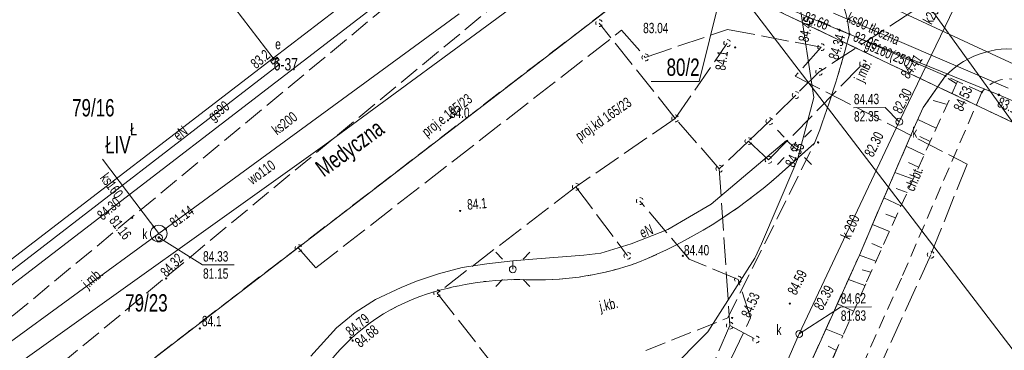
# Model space of a CAD drawing. Header units: metres. Extents: x 7446797 to 7447602, y 5789497 to 5790002.
# Tile 8 of 66: x 7447137 to 7447209, y 5789864 to 5789888. Entities that reach past the tile are written whole.
import ezdxf
from ezdxf.xclip import XClip

# ---------------------------------------------------------------- set-up
doc = ezdxf.new("R2010")
doc.units = ezdxf.units.M
doc.header["$MEASUREMENT"] = 0
doc.header["$XCLIPFRAME"] = 0
for name, pattern in [('2_BUBZ02', [1.75, 1.25, -0.5]), ('2_KTCR02', [1.5, 1, -0.5]), ('2_KTJZ01', [2, 1.5, -0.5]), ('4_SUPE_P_01', [2.5, 2, -0.5]), ('4_SUPK_P_01', [2.5, 2, -0.5]), ('GUK', [2, 1.5, -0.5]), ('GUZ', [1, 0.5, -0.5])]:
    doc.linetypes.add(name, pattern=pattern)
doc.layers.add('700-L Mapa 1_500 dwg', color=7, linetype='Continuous')
for name, color, linetype, lineweight in [('ex_02_DXF_MZ_9_BUBZ_D_L_17', 9, 'Continuous', 18), ('ex_02_DXF_MZ_9_BUBZ_L_17', 9, 'Continuous', 18), ('ex_02_DXF_MZ_9_Dzialki7', 9, 'Continuous', 18), ('ex_02_DXF_MZ_9_Kontury3', 9, 'Continuous', 18), ('ex_02_DXF_MZ_9_KTCR_D_L_17', 9, 'Continuous', 18), ('ex_02_DXF_MZ_9_KTCR_E_T_17', 9, 'Continuous', 18), ('ex_02_DXF_MZ_9_KTCR_L_17', 9, 'Continuous', 18), ('ex_02_DXF_MZ_9_KTJZ_D_L_07', 9, 'Continuous', 18), ('ex_02_DXF_MZ_9_KTJZ_E_T_07', 9, 'Continuous', 18), ('ex_02_DXF_MZ_9_KTJZ_L_07', 9, 'Continuous', 18), ('ex_02_DXF_MZ_9_KTKR_D_L_07', 9, 'Continuous', 18), ('ex_02_DXF_MZ_9_KTKR_L_07', 9, 'Continuous', 18), ('ex_02_DXF_MZ_9_KTUL_E_T_07', 9, 'Continuous', 18), ('ex_02_DXF_MZ_9_Numery_dzialek7', 9, 'Continuous', 18), ('ex_02_DXF_MZ_9_Numery_konturow3', 9, 'Continuous', 18), ('ex_02_DXF_MZ_9_Numery_punktow7', 9, 'Continuous', 18), ('ex_02_DXF_MZ_9_Numery_uzytkow3', 9, 'Continuous', 18), ('ex_02_DXF_MZ_9_Punkty7', 9, 'Continuous', 18), ('ex_02_DXF_MZ_9_RTPW_T_17', 9, 'Continuous', 18), ('ex_02_DXF_MZ_9_SUBK_L_034', 9, 'Continuous', 18), ('ex_02_DXF_MZ_9_SUOG_L_052', 9, 'Continuous', 18), ('ex_02_DXF_MZ_9_SUOW_L_05', 9, 'Continuous', 18), ('ex_02_DXF_MZ_9_SUPE_D_L_31', 9, 'Continuous', 18), ('ex_02_DXF_MZ_9_SUPE_E_T_31', 9, 'Continuous', 18), ('ex_02_DXF_MZ_9_SUPE_L_31', 9, 'Continuous', 18), ('ex_02_DXF_MZ_9_SUPG_E_T_27', 9, 'Continuous', 18), ('ex_02_DXF_MZ_9_SUPG_L_252', 9, 'Continuous', 18), ('ex_02_DXF_MZ_9_SUPK_D_L_434', 9, 'Continuous', 18), ('ex_02_DXF_MZ_9_SUPK_E_T_434', 9, 'Continuous', 18), ('ex_02_DXF_MZ_9_SUPK_L_434', 9, 'Continuous', 18), ('ex_02_DXF_MZ_9_SUPM_T_07', 9, 'Continuous', 18), ('ex_02_DXF_MZ_9_SUPP_E_T_21', 9, 'Continuous', 18), ('ex_02_DXF_MZ_9_SUPP_E_T_434', 9, 'Continuous', 18), ('ex_02_DXF_MZ_9_SUPP_L_21', 9, 'Continuous', 18), ('ex_02_DXF_MZ_9_SUPP_L_434', 9, 'Continuous', 18), ('ex_02_DXF_MZ_9_SUPS_T_434', 9, 'Continuous', 18), ('ex_02_DXF_MZ_9_SUPW_D_L_05', 9, 'Continuous', 18), ('ex_02_DXF_MZ_9_SUPW_E_T_05', 9, 'Continuous', 18), ('ex_02_DXF_MZ_9_SUPW_L_05', 9, 'Continuous', 18), ('ex_02_DXF_MZ_9_SUSM_D_T_07', 9, 'Continuous', 18), ('ex_02_DXF_MZ_9_SUSM_D_T_37', 9, 'Continuous', 18), ('ex_02_DXF_MZ_9_SUTE_T_01', 9, 'Continuous', 18), ('ex_02_DXF_MZ_9_SUTG_T_052', 9, 'Continuous', 18), ('ex_02_DXF_MZ_9_SUTK_T_034', 9, 'Continuous', 18), ('ex_02_DXF_MZ_9_SUTT_T_030', 9, 'Continuous', 18), ('ex_02_DXF_MZ_9_SUTW_T_05', 9, 'Continuous', 18), ('ex_02_DXF_MZ_9_SUUE_E_T_27', 9, 'Continuous', 18), ('ex_02_DXF_MZ_9_SUUE_L_37', 9, 'Continuous', 18), ('ex_02_DXF_MZ_9_SUUK_D_T_234', 9, 'Continuous', 18), ('ex_02_DXF_MZ_9_SUUK_E_T_934', 9, 'Continuous', 18), ('ex_02_DXF_MZ_9_SUUK_T_234', 9, 'Continuous', 18), ('ex_02_DXF_MZ_9_Uzytki3', 9, 'Continuous', 18)]:
    doc.layers.add(name, color=color, linetype=linetype, lineweight=lineweight)
doc.styles.add('STYL_AUTOMATYCZNY_1', font='Arial.ttf', dxfattribs={"width": 0.7})

# ---------------------------------------------------------------- blocks, each defined once
blk = doc.blocks.new('Rysunek_1_9', base_point=(7447200, 5789750, -0.867))
at = {"layer": 'ex_02_DXF_MZ_9_BUBZ_D_L_17', "color": 9, "linetype": 'Continuous', "lineweight": 18}
for p, q in [((7447197.967, 5789866.378, -0.867), (7447196.901, 5789866.861, -0.867)), ((7447197.227, 5789864.553, -0.867), (7447196.014, 5789865.028, -0.867)), ((7447196.734, 5789863.507, -0.867), (7447196.159, 5789863.803, -0.867))]:
    blk.add_line(p, q, dxfattribs=at)
at = {"layer": 'ex_02_DXF_MZ_9_BUBZ_D_L_17', "color": 9, "linetype": '2_BUBZ02', "lineweight": 18}
blk.add_line((7447180.093, 5789826.006, -0.867), (7447197.227, 5789864.553, -0.867), dxfattribs=at)
at = {"layer": 'ex_02_DXF_MZ_9_BUBZ_L_17', "color": 9, "linetype": 'Continuous', "lineweight": 18}
for p, q in [((7447205.458, 5789882.873, -0.867), (7447204.866, 5789883.229, -0.867)), ((7447204.739, 5789881.367, -0.867), (7447203.777, 5789881.651, -0.867)), ((7447204.011, 5789879.622, -0.867), (7447202.667, 5789880.253, -0.867)), ((7447203.568, 5789878.659, -0.867), (7447202.825, 5789879.034, -0.867)), ((7447203.135, 5789877.696, -0.867), (7447201.83, 5789878.327, -0.867)), ((7447202.731, 5789876.803, -0.867), (7447201.998, 5789877.148, -0.867)), ((7447202.327, 5789875.93, -0.867), (7447201.013, 5789876.421, -0.867)), ((7447201.894, 5789874.957, -0.867), (7447201.112, 5789875.241, -0.867)), ((7447201.451, 5789873.984, -0.867), (7447200.206, 5789874.565, -0.867)), ((7447201.057, 5789873.111, -0.867), (7447200.355, 5789873.386, -0.867)), ((7447201.037, 5789873.121, -0.867), (7447201.057, 5789873.111, -0.867)), ((7447200.613, 5789872.138, -0.867), (7447199.39, 5789872.629, -0.867)), ((7447200.072, 5789870.954, -0.867), (7447199.34, 5789871.249, -0.867)), ((7447199.629, 5789869.97, -0.867), (7447198.435, 5789870.412, -0.867)), ((7447199.264, 5789869.168, -0.867), (7447198.643, 5789869.354, -0.867)), ((7447198.831, 5789868.215, -0.867), (7447197.638, 5789868.656, -0.867))]:
    blk.add_line(p, q, dxfattribs=at)
at = {"layer": 'ex_02_DXF_MZ_9_Dzialki7', "color": 9, "linetype": 'Continuous', "lineweight": 18}
for p, q in [((7447133.05, 5789914.456, -0.867), (7447155.901, 5789884.724, -0.867)), ((7447209.58, 5789880.04, -0.867), (7447195.197, 5789899.992, -0.867)), ((7447155.901, 5789884.724, -0.867), (7447173.448, 5789898.219, -0.867)), ((7447009.438, 5789756.982, -0.867), (7447184.645, 5789891.687, -0.867)), ((7447189.76, 5789889.46, -0.867), (7447209.58, 5789880.04, -0.867)), ((7447189.76, 5789889.46, -0.867), (7447221.01, 5789848.57, -0.867)), ((7447134.595, 5789868.343, -0.867), (7447155.901, 5789884.724, -0.867))]:
    blk.add_line(p, q, dxfattribs=at)
at = {"layer": 'ex_02_DXF_MZ_9_Kontury3', "color": 9, "linetype": 'GUK', "lineweight": 18}
for p, q in [((7447009.438, 5789756.982, -0.867), (7447184.645, 5789891.687, -0.867)), ((7447189.761, 5789889.463, -0.867), (7447209.579, 5789880.041, -0.867))]:
    blk.add_line(p, q, dxfattribs=at)
at = {"layer": 'ex_02_DXF_MZ_9_KTCR_D_L_17', "color": 9, "linetype": '2_KTCR02', "lineweight": 18}
for p, q in [((7447207.32, 5789882.25, -0.867), (7447201.487, 5789868.753, -0.867)), ((7447201.487, 5789868.753, -0.867), (7447189.948, 5789842.88, -0.867)), ((7447180.093, 5789826.006, -0.867), (7447197.227, 5789864.553, -0.867))]:
    blk.add_line(p, q, dxfattribs=at)
at = {"layer": 'ex_02_DXF_MZ_9_KTCR_L_17', "color": 9, "linetype": '2_KTCR02', "lineweight": 18}
for p, q in [((7447197.71, 5789886.46, -0.867), (7447195.25, 5789887.56, -0.867)), ((7447205.56, 5789883.037, -0.867), (7447198.89, 5789868.335, -0.867)), ((7447207.32, 5789882.25, -0.867), (7447204.68, 5789883.43, -0.867)), ((7447198.89, 5789868.335, -0.867), (7447197.227, 5789864.553, -0.867))]:
    blk.add_line(p, q, dxfattribs=at)
blk.add_arc((7447209.273, 5789880.744, -0.867), 2.466, 65.63345, 142.34824, dxfattribs=at)
at = {"layer": 'ex_02_DXF_MZ_9_KTJZ_D_L_07', "color": 9, "linetype": 'Continuous', "lineweight": 18}
blk.add_line((7447204.68, 5789883.43, -0.867), (7447197.71, 5789886.46, -0.867), dxfattribs=at)
at = {"layer": 'ex_02_DXF_MZ_9_KTJZ_D_L_07', "color": 9, "linetype": '2_KTJZ01', "lineweight": 18}
for p, q in [((7447203.05, 5789881.126, -0.867), (7447204.68, 5789883.43, -0.867)), ((7447202.509, 5789879.892, -0.867), (7447203.05, 5789881.126, -0.867)), ((7447199.941, 5789873.943, -0.867), (7447202.509, 5789879.892, -0.867)), ((7447188.88, 5789865.85, -0.867), (7447195.188, 5789878.55, -0.867)), ((7447195.188, 5789878.55, -0.867), (7447192.604, 5789876.242, -0.867)), ((7447198.435, 5789870.412, -0.867), (7447199.941, 5789873.943, -0.867)), ((7447192.4, 5789857.095, -0.867), (7447198.435, 5789870.412, -0.867))]:
    blk.add_line(p, q, dxfattribs=at)
for centre, radius, start, end in [((7447128.499, 5789904.17, -0.867), 71.441, 338.98437, 345.64659), ((7447168.866, 5789903.057, -0.867), 35.813, 292.11384, 311.51586), ((7447175.066, 5789890.164, -0.867), 21.552, 268.98944, 289.74675), ((7447173.713, 5789847.125, -0.867), 21.512, 87.40689, 106.36549), ((7447171.595, 5789853.541, -0.867), 14.761, 105.49677, 141.79121)]:
    blk.add_arc(centre, radius, start, end, dxfattribs=at)
at = {"layer": 'ex_02_DXF_MZ_9_KTJZ_L_07', "color": 9, "linetype": '2_KTJZ01', "lineweight": 18}
for p, q in [((7447175.07, 5789897.55, -0.867), (7447136.49, 5789865.59, -0.867)), ((7447134.38, 5789857.45, -0.867), (7447178.83, 5789894.25, -0.867)), ((7447182.94, 5789863.5, -0.867), (7447188.88, 5789865.85, -0.867))]:
    blk.add_line(p, q, dxfattribs=at)
at = {"layer": 'ex_02_DXF_MZ_9_KTKR_D_L_07', "color": 9, "linetype": 'Continuous', "lineweight": 18}
for p, q in [((7447203.05, 5789881.126, -0.867), (7447204.68, 5789883.43, -0.867)), ((7447203.437, 5789881.668, -0.867), (7447203.05, 5789881.126, -0.867)), ((7447203.05, 5789881.126, -0.867), (7447202.509, 5789879.892, -0.867)), ((7447202.509, 5789879.892, -0.867), (7447199.941, 5789873.943, -0.867)), ((7447195.188, 5789878.55, -0.867), (7447192.604, 5789876.242, -0.867)), ((7447199.941, 5789873.943, -0.867), (7447198.435, 5789870.412, -0.867)), ((7447198.435, 5789870.412, -0.867), (7447197.51, 5789868.365, -0.867)), ((7447197.638, 5789868.656, -0.867), (7447192.4, 5789857.095, -0.867))]:
    blk.add_line(p, q, dxfattribs=at)
for centre, radius, start, end in [((7447128.499, 5789904.17, -0.867), 71.441, 338.98437, 345.64659), ((7447168.866, 5789903.057, -0.867), 35.813, 292.11384, 311.51586), ((7447175.066, 5789890.164, -0.867), 21.552, 268.98944, 289.74675), ((7447173.713, 5789847.125, -0.867), 21.512, 87.40689, 106.36549), ((7447171.595, 5789853.541, -0.867), 14.761, 105.49677, 141.79121)]:
    blk.add_arc(centre, radius, start, end, dxfattribs=at)
at = {"layer": 'ex_02_DXF_MZ_9_KTKR_L_07', "color": 9, "linetype": 'Continuous', "lineweight": 18}
for centre, radius, start, end in [((7447189.322, 5789885.82, -0.867), 8.412, 4.36058, 59.1164), ((7447209.285, 5789878.983, -0.867), 6.402, 76.2158, 135.9957)]:
    blk.add_arc(centre, radius, start, end, dxfattribs=at)
at = {"layer": 'ex_02_DXF_MZ_9_Numery_dzialek7', "color": 9, "linetype": 'Continuous', "lineweight": 18}
for p in [(7447188.669, 5789890.543, -0.867), (7447183.332, 5789883.011, -0.867)]:
    blk.add_line(p, (7447186.797, 5789883.011, -0.867), dxfattribs=at)
at = {"layer": 'ex_02_DXF_MZ_9_Punkty7', "color": 9, "linetype": 'Continuous', "lineweight": 18}
blk.add_circle((7447155.901, 5789884.724, -0.867), 0.045, dxfattribs=at)
at = {"layer": 'ex_02_DXF_MZ_9_RTPW_T_17', "color": 9, "linetype": 'Continuous', "lineweight": 18}
for centre in [(7447197.71, 5789886.46, -0.867), (7447189.42, 5789885.5, -0.867), (7447204.68, 5789883.43, -0.867), (7447207.32, 5789882.25, -0.867), (7447168.58, 5789880.2, -0.867), (7447195.436, 5789878.597, -0.867), (7447169.46, 5789873.62, -0.867), (7447145.66, 5789873.13, -0.867), (7447185.62, 5789870.36, -0.867), (7447148.13, 5789868.72, -0.867), (7447193.388, 5789866.892, -0.867), (7447189.198, 5789865.851, -0.867), (7447150.57, 5789865.09, -0.867), (7447161.5, 5789864.43, -0.867), (7447161.66, 5789864.21, -0.867)]:
    blk.add_circle(centre, 0.045, dxfattribs=at)
at = {"layer": 'ex_02_DXF_MZ_9_SUBK_L_034', "color": 9, "linetype": 'Continuous', "lineweight": 18}
blk.add_circle((7447147.59, 5789871.98, -0.867), 0.602, dxfattribs=at)
at = {"layer": 'ex_02_DXF_MZ_9_SUOG_L_052', "color": 9, "linetype": 'Continuous', "lineweight": 18}
blk.add_line((7447209.23, 5789882.54, -0.867), (7447196.56, 5789887.98, -0.867), dxfattribs=at)
at = {"layer": 'ex_02_DXF_MZ_9_SUOW_L_05', "color": 9, "linetype": 'Continuous', "lineweight": 18}
blk.add_line((7447197, 5789886.75, -0.867), (7447208.56, 5789882.05, -0.867), dxfattribs=at)
at = {"layer": 'ex_02_DXF_MZ_9_SUPE_D_L_31', "color": 9, "linetype": 'Continuous', "lineweight": 18}
for p, q in [((7447194.086, 5789888.733, -0.867), (7447195.125, 5789881.86, -0.867)), ((7447195.125, 5789881.86, -0.867), (7447193.955, 5789877.461, -0.867)), ((7447193.136, 5789878.736, -0.867), (7447187.669, 5789874.107, -0.867)), ((7447193.72, 5789878.24, -0.867), (7447193.136, 5789878.736, -0.867)), ((7447193.955, 5789877.461, -0.867), (7447193.739, 5789876.9, -0.867)), ((7447193.739, 5789876.9, -0.867), (7447191.329, 5789871.232, -0.867)), ((7447187.669, 5789874.107, -0.867), (7447184.531, 5789872.285, -0.867)), ((7447184.531, 5789872.285, -0.867), (7447181.868, 5789871.236, -0.867)), ((7447181.868, 5789871.236, -0.867), (7447179.663, 5789870.56, -0.867)), ((7447191.329, 5789871.232, -0.867), (7447190.836, 5789870.189, -0.867)), ((7447175.015, 5789870.147, -0.867), (7447173.296, 5789870.005, -0.867)), ((7447178.444, 5789870.422, -0.867), (7447175.015, 5789870.147, -0.867)), ((7447179.663, 5789870.56, -0.867), (7447178.444, 5789870.422, -0.867)), ((7447190.836, 5789870.189, -0.867), (7447187.434, 5789864.844, -0.867)), ((7447167.892, 5789869.057, -0.867), (7447169.609, 5789869.519, -0.867)), ((7447169.609, 5789869.519, -0.867), (7447171.388, 5789869.782, -0.867)), ((7447171.388, 5789869.782, -0.867), (7447173.296, 5789870.005, -0.867)), ((7447173.296, 5789870.005, -0.867), (7447173.281, 5789869.385, -0.867)), ((7447166.296, 5789868.526, -0.867), (7447167.892, 5789869.057, -0.867)), ((7447163.325, 5789867.185, -0.867), (7447165.189, 5789868.068, -0.867)), ((7447165.189, 5789868.068, -0.867), (7447166.296, 5789868.526, -0.867)), ((7447161.842, 5789866.254, -0.867), (7447163.325, 5789867.185, -0.867)), ((7447160.499, 5789865.145, -0.867), (7447161.842, 5789866.254, -0.867)), ((7447158.614, 5789863.081, -0.867), (7447160.499, 5789865.145, -0.867)), ((7447187.434, 5789864.844, -0.867), (7447180.73, 5789858.126, -0.867))]:
    blk.add_line(p, q, dxfattribs=at)
at = {"layer": 'ex_02_DXF_MZ_9_SUPE_L_31', "color": 9, "linetype": 'Continuous', "lineweight": 18}
for p, q in [((7447156.32, 5789884.25, -0.867), (7447156.164, 5789884.474, -0.867)), ((7447113.27, 5789851.08, -0.867), (7447156.32, 5789884.25, -0.867))]:
    blk.add_line(p, q, dxfattribs=at)
at = {"layer": 'ex_02_DXF_MZ_9_SUPG_L_252', "color": 9, "linetype": 'Continuous', "lineweight": 18}
for p, q in [((7447134.72, 5789866.55, -0.867), (7447170.22, 5789893.85, -0.867)), ((7447209.23, 5789882.54, -0.867), (7447196.56, 5789887.98, -0.867))]:
    blk.add_line(p, q, dxfattribs=at)
at = {"layer": 'ex_02_DXF_MZ_9_SUPK_D_L_434', "color": 9, "linetype": 'Continuous', "lineweight": 18}
for p, q in [((7447201.328, 5789880.103, -0.867), (7447206.512, 5789890.851, -0.867)), ((7447194.065, 5789864.691, -0.867), (7447201.328, 5789880.103, -0.867)), ((7447187.097, 5789848.66, -0.867), (7447194.065, 5789864.691, -0.867))]:
    blk.add_line(p, q, dxfattribs=at)
at = {"layer": 'ex_02_DXF_MZ_9_SUPK_L_434', "color": 9, "linetype": 'Continuous', "lineweight": 18}
for p, q in [((7447208.7, 5789884.71, -0.867), (7447195.07, 5789891.06, -0.867)), ((7447169.39, 5789887.93, -0.867), (7447147.59, 5789871.98, -0.867)), ((7447221.56, 5789878.86, -0.867), (7447208.7, 5789884.71, -0.867)), ((7447144.11, 5789876.59, -0.867), (7447143.507, 5789877.388, -0.867)), ((7447147.59, 5789871.98, -0.867), (7447144.11, 5789876.59, -0.867)), ((7447128.27, 5789857.89, -0.867), (7447147.59, 5789871.98, -0.867))]:
    blk.add_line(p, q, dxfattribs=at)
at = {"layer": 'ex_02_DXF_MZ_9_SUPM_T_07', "color": 9, "linetype": 'Continuous', "lineweight": 18}
for centre, start, end in [((7447195.67, 5789885.51, -0.867), 30.0857, 90.18047), ((7447182.9, 5789884.77, -0.867), 30.0857, 90.18047), ((7447195.67, 5789885.51, -0.867), 149.40637, 210.48089), ((7447195.67, 5789885.51, -0.867), 269.33329, 330.34124), ((7447182.9, 5789884.77, -0.867), 149.40637, 210.48089), ((7447182.9, 5789884.77, -0.867), 269.33329, 330.34124), ((7447182.51, 5789874.34, -0.867), 149.40637, 210.48089), ((7447182.51, 5789874.34, -0.867), 30.0857, 90.18047), ((7447182.51, 5789874.34, -0.867), 269.33329, 330.34124), ((7447157.728, 5789870.913, -0.867), 149.40637, 210.48089), ((7447157.728, 5789870.913, -0.867), 269.33329, 330.34124), ((7447157.728, 5789870.913, -0.867), 30.0857, 90.18047), ((7447203.613, 5789870.443, -0.867), 149.40637, 210.48089), ((7447203.613, 5789870.444, -0.867), 269.33329, 330.34124), ((7447203.613, 5789870.443, -0.867), 30.0857, 90.18047), ((7447189.63, 5789868.645, -0.867), 149.40637, 210.48089), ((7447189.63, 5789868.645, -0.867), 30.0857, 90.18047), ((7447189.63, 5789868.645, -0.867), 269.33329, 330.34124)]:
    blk.add_arc(centre, 0.25, start, end, dxfattribs=at)
at = {"layer": 'ex_02_DXF_MZ_9_SUPP_L_21', "color": 9, "linetype": '4_SUPE_P_01', "lineweight": 18}
for p, q in [((7447159, 5789869.5, -0.867), (7447181.17, 5789886.74, -0.867)), ((7447181.17, 5789886.74, -0.867), (7447182.9, 5789884.77, -0.867)), ((7447182.9, 5789884.77, -0.867), (7447188.872, 5789886.805, -0.867)), ((7447188.872, 5789886.805, -0.867), (7447195.669, 5789885.508, -0.867)), ((7447195.669, 5789885.508, -0.867), (7447193.773, 5789883.406, -0.867)), ((7447193.773, 5789883.406, -0.867), (7447206.25, 5789877.02, -0.867)), ((7447206.25, 5789877.02, -0.867), (7447203.613, 5789870.443, -0.867)), ((7447186.08, 5789870.12, -0.867), (7447182.51, 5789874.34, -0.867)), ((7447157.728, 5789870.913, -0.867), (7447159, 5789869.5, -0.867)), ((7447189.63, 5789868.64, -0.867), (7447186.08, 5789870.12, -0.867)), ((7447203.613, 5789870.443, -0.867), (7447195.11, 5789851.74, -0.867)), ((7447190.53, 5789865.85, -0.867), (7447189.63, 5789868.64, -0.867)), ((7447185.934, 5789856.196, -0.867), (7447190.53, 5789865.85, -0.867))]:
    blk.add_line(p, q, dxfattribs=at)
at = {"layer": 'ex_02_DXF_MZ_9_SUPP_L_434', "color": 9, "linetype": '4_SUPK_P_01', "lineweight": 18}
for p, q in [((7447206.512, 5789890.851, -0.867), (7447195.524, 5789883.723, -0.867)), ((7447185.07, 5789880.34, -0.867), (7447179.554, 5789887.254, -0.867)), ((7447185.07, 5789880.34, -0.867), (7447188.85, 5789885.81, -0.867)), ((7447191.848, 5789877.325, -0.867), (7447198.709, 5789884.323, -0.867)), ((7447195.524, 5789883.723, -0.867), (7447193.81, 5789882.04, -0.867)), ((7447193.81, 5789882.04, -0.867), (7447191.9, 5789880.13, -0.867)), ((7447185.07, 5789880.34, -0.867), (7447177.863, 5789875.379, -0.867)), ((7447188.27, 5789876.69, -0.867), (7447185.07, 5789880.34, -0.867)), ((7447191.9, 5789880.13, -0.867), (7447190.378, 5789878.687, -0.867)), ((7447190.378, 5789878.687, -0.867), (7447188.27, 5789876.69, -0.867)), ((7447190.378, 5789878.687, -0.867), (7447191.848, 5789877.325, -0.867)), ((7447188.27, 5789876.69, -0.867), (7447189.03, 5789865.3, -0.867)), ((7447177.863, 5789875.379, -0.867), (7447167.79, 5789867.65, -0.867)), ((7447177.863, 5789875.379, -0.867), (7447181.6, 5789870.37, -0.867)), ((7447167.79, 5789867.65, -0.867), (7447171.523, 5789862.891, -0.867)), ((7447189.03, 5789865.3, -0.867), (7447183.58, 5789852.62, -0.867)), ((7447189.03, 5789865.3, -0.867), (7447190.94, 5789864.287, -0.867))]:
    blk.add_line(p, q, dxfattribs=at)
at = {"layer": 'ex_02_DXF_MZ_9_SUPS_T_434', "color": 9, "linetype": 'Continuous', "lineweight": 18}
for centre, start, end in [((7447179.554, 5789887.254, -0.867), 149.40637, 210.48089), ((7447179.554, 5789887.254, -0.867), 30.0857, 90.18047), ((7447179.554, 5789887.254, -0.867), 269.33329, 330.34124), ((7447188.85, 5789885.81, -0.867), 149.40637, 210.48089), ((7447188.85, 5789885.81, -0.867), 30.0857, 90.18047), ((7447188.85, 5789885.81, -0.867), 269.33329, 330.34124), ((7447198.709, 5789884.323, -0.867), 149.40637, 210.48089), ((7447198.709, 5789884.323, -0.867), 30.0857, 90.18047), ((7447195.524, 5789883.722, -0.867), 149.40637, 210.48089), ((7447195.524, 5789883.723, -0.867), 269.33329, 330.34124), ((7447195.524, 5789883.722, -0.867), 30.0857, 90.18047), ((7447198.709, 5789884.323, -0.867), 269.33329, 330.34124), ((7447193.81, 5789882.04, -0.867), 149.40637, 210.48089), ((7447193.81, 5789882.04, -0.867), 30.0857, 90.18047), ((7447193.81, 5789882.04, -0.867), 269.33329, 330.34124), ((7447185.07, 5789880.34, -0.867), 149.40637, 210.48089), ((7447185.07, 5789880.34, -0.867), 269.33329, 330.34124), ((7447185.07, 5789880.34, -0.867), 30.0857, 90.18047), ((7447191.9, 5789880.13, -0.867), 149.40637, 210.48089), ((7447191.9, 5789880.13, -0.867), 30.0857, 90.18047), ((7447191.9, 5789880.13, -0.867), 269.33329, 330.34124), ((7447190.379, 5789878.687, -0.867), 149.40637, 210.48089), ((7447190.378, 5789878.687, -0.867), 30.0857, 90.18047), ((7447190.378, 5789878.687, -0.867), 269.33329, 330.34124), ((7447191.848, 5789877.325, -0.867), 149.40637, 210.48089), ((7447191.848, 5789877.325, -0.867), 269.33329, 330.34124), ((7447191.848, 5789877.325, -0.867), 30.0857, 90.18047), ((7447188.27, 5789876.69, -0.867), 149.40637, 210.48089), ((7447188.27, 5789876.69, -0.867), 269.33329, 330.34124), ((7447188.27, 5789876.69, -0.867), 30.0857, 90.18047), ((7447177.863, 5789875.379, -0.867), 149.40637, 210.48089), ((7447177.863, 5789875.379, -0.867), 269.33329, 330.34124), ((7447177.863, 5789875.379, -0.867), 30.0857, 90.18047), ((7447181.6, 5789870.37, -0.867), 149.40637, 210.48089), ((7447181.6, 5789870.37, -0.867), 269.33329, 330.34124), ((7447181.6, 5789870.37, -0.867), 30.0857, 90.18047), ((7447167.79, 5789867.65, -0.867), 30.0857, 90.18047), ((7447167.79, 5789867.65, -0.867), 149.40637, 210.48089), ((7447167.79, 5789867.65, -0.867), 269.33329, 330.34124), ((7447189.03, 5789865.3, -0.867), 149.40637, 210.48089), ((7447189.03, 5789865.3, -0.867), 269.33329, 330.34124), ((7447189.03, 5789865.3, -0.867), 30.0857, 90.18047), ((7447190.94, 5789864.287, -0.867), 149.40637, 210.48089), ((7447190.94, 5789864.287, -0.867), 30.0857, 90.18047), ((7447190.939, 5789864.287, -0.867), 269.33329, 330.34124)]:
    blk.add_arc(centre, 0.25, start, end, dxfattribs=at)
at = {"layer": 'ex_02_DXF_MZ_9_SUPW_D_L_05', "color": 9, "linetype": 'Continuous', "lineweight": 18}
for p, q in [((7447181.69, 5789894.65, -0.867), (7447159.636, 5789878.43, -0.867)), ((7447159.636, 5789878.43, -0.867), (7447126.987, 5789855.098, -0.867))]:
    blk.add_line(p, q, dxfattribs=at)
at = {"layer": 'ex_02_DXF_MZ_9_SUPW_L_05', "color": 9, "linetype": 'Continuous', "lineweight": 18}
for p, q in [((7447197, 5789886.75, -0.867), (7447190.49, 5789889.5, -0.867)), ((7447208.56, 5789882.05, -0.867), (7447197, 5789886.75, -0.867)), ((7447210.929, 5789881.046, -0.867), (7447208.56, 5789882.05, -0.867))]:
    blk.add_line(p, q, dxfattribs=at)
at = {"layer": 'ex_02_DXF_MZ_9_SUSM_D_T_07', "color": 9, "linetype": 'Continuous', "lineweight": 18}
for p, q in [((7447192.978, 5789878.982, -0.867), (7447192.483, 5789879.477, -0.867)), ((7447194.462, 5789878.982, -0.867), (7447194.957, 5789879.477, -0.867)), ((7447192.978, 5789877.497, -0.867), (7447192.483, 5789877.002, -0.867)), ((7447194.462, 5789877.497, -0.867), (7447194.957, 5789877.002, -0.867)), ((7447172.538, 5789870.128, -0.867), (7447172.043, 5789870.623, -0.867)), ((7447174.023, 5789870.128, -0.867), (7447174.518, 5789870.623, -0.867)), ((7447172.538, 5789868.643, -0.867), (7447172.043, 5789868.148, -0.867)), ((7447174.023, 5789868.643, -0.867), (7447174.518, 5789868.148, -0.867))]:
    blk.add_line(p, q, dxfattribs=at)
at = {"layer": 'ex_02_DXF_MZ_9_SUSM_D_T_37', "color": 9, "linetype": 'Continuous', "lineweight": 18}
for centre in [(7447193.72, 5789878.24, -0.867), (7447173.281, 5789869.385, -0.867)]:
    blk.add_circle(centre, 0.25, dxfattribs=at)
at = {"layer": 'ex_02_DXF_MZ_9_SUTE_T_01', "color": 9, "linetype": 'Continuous', "lineweight": 18}
blk.add_circle((7447156.32, 5789884.25, -0.867), 0.0625, dxfattribs=at)
at = {"layer": 'ex_02_DXF_MZ_9_SUTK_T_034', "color": 9, "linetype": 'Continuous', "lineweight": 18}
for p, q in [((7447198.008, 5789881.116, -0.867), (7447200.315, 5789881.133, -0.867)), ((7447201.328, 5789880.103, -0.867), (7447200.315, 5789881.133, -0.867)), ((7447147.6, 5789871.69, -0.867), (7447150.774, 5789869.701, -0.867)), ((7447150.774, 5789869.701, -0.867), (7447153.054, 5789869.701, -0.867)), ((7447194.065, 5789864.691, -0.867), (7447197.052, 5789866.642, -0.867)), ((7447197.052, 5789866.642, -0.867), (7447199.305, 5789866.658, -0.867))]:
    blk.add_line(p, q, dxfattribs=at)
for centre in [(7447147.227, 5789872.46, -0.867), (7447148.084, 5789872.333, -0.867), (7447147.6, 5789871.69, -0.867)]:
    blk.add_circle(centre, 0.0625, dxfattribs=at)
at = {"layer": 'ex_02_DXF_MZ_9_SUTW_T_05', "color": 9, "linetype": 'Continuous', "lineweight": 18}
for centre in [(7447197, 5789886.75, -0.867), (7447208.56, 5789882.05, -0.867)]:
    blk.add_circle(centre, 0.0625, dxfattribs=at)
at = {"layer": 'ex_02_DXF_MZ_9_SUUE_L_37', "color": 9, "linetype": 'Continuous', "lineweight": 18}
for p, q in [((7447155.727, 5789884.475, -0.867), (7447156.187, 5789884.795, -0.867)), ((7447155.87, 5789884.27, -0.867), (7447155.727, 5789884.475, -0.867)), ((7447156.33, 5789884.59, -0.867), (7447155.87, 5789884.27, -0.867)), ((7447156.187, 5789884.795, -0.867), (7447156.33, 5789884.59, -0.867))]:
    blk.add_line(p, q, dxfattribs=at)
at = {"layer": 'ex_02_DXF_MZ_9_SUUK_D_T_234', "color": 9, "linetype": 'Continuous', "lineweight": 18}
for centre in [(7447201.328, 5789880.103, -0.867), (7447194.065, 5789864.691, -0.867)]:
    blk.add_circle(centre, 0.25, dxfattribs=at)
at = {"layer": 'ex_02_DXF_MZ_9_SUUK_T_234', "color": 9, "linetype": 'Continuous', "lineweight": 18}
blk.add_circle((7447147.6, 5789871.69, -0.867), 0.25, dxfattribs=at)
at = {"layer": 'ex_02_DXF_MZ_9_Uzytki3', "color": 9, "linetype": 'GUZ', "lineweight": 18}
for p, q in [((7447009.438, 5789756.982, -0.867), (7447184.645, 5789891.687, -0.867)), ((7447189.761, 5789889.463, -0.867), (7447209.579, 5789880.041, -0.867))]:
    blk.add_line(p, q, dxfattribs=at)
at = {"layer": 'ex_02_DXF_MZ_9_KTCR_E_T_17', "color": 9, "linetype": 'Continuous', "lineweight": 18, "insert": (7447202.053, 5789875.132, -0.867), "char_height": 0.75, "attachment_point": 4, "rotation": 67.20312, "style": 'STYL_AUTOMATYCZNY_1'}
blk.add_mtext('\\A1;{\\pql;\\fArial|b0|i0|c238|p0;\\W0.700000;ch.bt.}', dxfattribs=at)
at = {"layer": 'ex_02_DXF_MZ_9_KTJZ_E_T_07', "color": 9, "linetype": 'Continuous', "lineweight": 18, "char_height": 0.75, "style": 'STYL_AUTOMATYCZNY_1'}
for s, insert, attachment_point, rotation in [('\\A1;{\\pql;\\fArial|b0|i0|c238|p0;\\W0.700000;j.mb.}', (7447198.463, 5789883.025, -0.867), 4, 65.06), ('\\A1;{\\pql;\\fArial|b0|i0|c238|p0;\\W0.700000;j.mb.}', (7447142.249, 5789868.143, -0.867), 4, 40.87242), ('\\A1;{\\pql;\\fArial|b0|i0|c238|p0;\\W0.700000;j.kb.}', (7447179.714, 5789866.087, -0.867), 7, 12.76201)]:
    blk.add_mtext(s, dxfattribs=dict(at, insert=insert, attachment_point=attachment_point, rotation=rotation))
at = {"layer": 'ex_02_DXF_MZ_9_KTUL_E_T_07', "color": 9, "linetype": 'Continuous', "lineweight": 18, "insert": (7447159.306, 5789876.392, -0.867), "char_height": 1.25, "attachment_point": 4, "rotation": 36.25384, "style": 'STYL_AUTOMATYCZNY_1'}
blk.add_mtext('\\A1;{\\pql;\\fArial|b0|i0|c238|p0;\\W0.700000;Medyczna}', dxfattribs=at)
at = {"layer": 'ex_02_DXF_MZ_9_Numery_dzialek7', "color": 9, "linetype": 'Continuous', "lineweight": 18, "char_height": 1.26, "attachment_point": 1, "style": 'STYL_AUTOMATYCZNY_1'}
for s, insert in [('\\A1;{\\pql;\\fArial|b0|i0|c238|p0;\\W0.700000;80/2}', (7447184.443, 5789884.691, -0.867)), ('\\A1;{\\pql;\\fArial|b0|i0|c238|p0;\\W0.700000;79/16}', (7447141.301, 5789881.746, -0.867)), ('\\A1;{\\pql;\\fArial|b0|i0|c238|p0;\\W0.700000;79/23}', (7447145.153, 5789867.58, -0.867))]:
    blk.add_mtext(s, dxfattribs=dict(at, insert=insert))
at = {"layer": 'ex_02_DXF_MZ_9_Numery_konturow3', "color": 9, "linetype": 'Continuous', "lineweight": 18, "insert": (7447143.7, 5789879.058, -0.867), "char_height": 1.26, "attachment_point": 1, "style": 'STYL_AUTOMATYCZNY_1'}
blk.add_mtext('\\A1;{\\pql;\\fArial|b0|i0|c238|p0;\\W0.700000;ŁIV}', dxfattribs=at)
at = {"layer": 'ex_02_DXF_MZ_9_Numery_punktow7', "color": 9, "linetype": 'Continuous', "lineweight": 18, "insert": (7447155.93, 5789884.724, -0.867), "char_height": 0.9, "attachment_point": 1, "style": 'STYL_AUTOMATYCZNY_1'}
blk.add_mtext('\\A1;{\\pql;\\fArial|b0|i0|c238|p0;\\W0.700000;6-37}', dxfattribs=at)
at = {"layer": 'ex_02_DXF_MZ_9_Numery_uzytkow3', "color": 9, "linetype": 'Continuous', "lineweight": 18, "insert": (7447145.515, 5789879.109, -0.867), "char_height": 0.9, "attachment_point": 7, "style": 'STYL_AUTOMATYCZNY_1'}
blk.add_mtext('\\A1;{\\pql;\\fArial|b0|i0|c238|p0;\\W0.700000;Ł}', dxfattribs=at)
at = {"layer": 'ex_02_DXF_MZ_9_RTPW_T_17', "color": 9, "linetype": 'Continuous', "lineweight": 18, "char_height": 0.75, "style": 'STYL_AUTOMATYCZNY_1'}
for s, insert, attachment_point, rotation in [('\\A1;{\\pql;\\fArial|b0|i0|c238|p0;\\W0.700000;84.45}', (7447193.984, 5789886.002, -0.867), 1, 77.08753), ('\\A1;{\\pql;\\fArial|b0|i0|c238|p0;\\W0.700000;84.34}', (7447196.17, 5789884.764, -0.867), 1, 72.96223), ('\\A1;{\\pql;\\fArial|b0|i0|c238|p0;\\W0.700000;84.1}', (7447188.716, 5789883.786, -0.867), 7, 82.13452), ('\\A1;{\\pql;\\fArial|b0|i0|c238|p0;\\W0.700000;84.41}', (7447201.992, 5789883.14, -0.867), 7, 54.46233), ('\\A1;{\\pql;\\fArial|b0|i0|c238|p0;\\W0.700000;84.53}', (7447205.226, 5789881.092, -0.867), 1, 65.99128), ('\\A1;{\\pql;\\fArial|b0|i0|c238|p0;\\W0.700000;84.35}', (7447193.005, 5789877.06, -0.867), 1, 63.83813), ('\\A1;{\\pql;\\fArial|b0|i0|c238|p0;\\W0.700000;84.30}', (7447143.029, 5789873.467, -0.867), 1, 41.00181), ('\\A1;{\\pql;\\fArial|b0|i0|c238|p0;\\W0.700000;84.1}', (7447170.003, 5789873.698, -0.867), 7, 5.03982), ('\\A1;{\\pql;\\fArial|b0|i0|c238|p0;\\W0.700000;84.32}', (7447148.179, 5789868.762, -0.867), 7, 46.39241), ('\\A1;{\\pql;\\fArial|b0|i0|c238|p0;\\W0.700000;84.59}', (7447193.512, 5789867.62, -0.867), 4, 63.26803), ('\\A1;{\\pql;\\fArial|b0|i0|c238|p0;\\W0.700000;84.53}', (7447189.819, 5789866.101, -0.867), 1, 66.73258), ('\\A1;{\\pql;\\fArial|b0|i0|c238|p0;\\W0.700000;84.79}', (7447161.553, 5789864.472, -0.867), 7, 40.06088), ('\\A1;{\\pql;\\fArial|b0|i0|c238|p0;\\W0.700000;84.68}', (7447161.733, 5789864.229, -0.867), 1, 40.02561)]:
    blk.add_mtext(s, dxfattribs=dict(at, insert=insert, attachment_point=attachment_point, rotation=rotation))
at = {"layer": 'ex_02_DXF_MZ_9_RTPW_T_17', "color": 9, "linetype": 'Continuous', "lineweight": 18, "char_height": 0.75, "attachment_point": 7, "style": 'STYL_AUTOMATYCZNY_1'}
for s, insert in [('\\A1;{\\pql;\\fArial|b0|i0|c238|p0;\\W0.700000;84.0}', (7447168.718, 5789880.363, -0.867)), ('\\A1;{\\pql;\\fArial|b0|i0|c238|p0;\\W0.700000;84.40}', (7447185.7, 5789870.39, -0.867)), ('\\A1;{\\pql;\\fArial|b0|i0|c238|p0;\\W0.700000;84.1}', (7447150.723, 5789865.242, -0.867))]:
    blk.add_mtext(s, dxfattribs=dict(at, insert=insert))
at = {"layer": 'ex_02_DXF_MZ_9_SUPE_E_T_31', "color": 9, "linetype": 'Continuous', "lineweight": 18, "char_height": 0.75, "attachment_point": 4, "style": 'STYL_AUTOMATYCZNY_1'}
for s, insert, rotation in [('\\A1;{\\pql;\\fArial|b0|i0|c238|p0;\\W0.700000;eN}', (7447148.783, 5789878.994, -0.867), 37.61422), ('\\A1;{\\pql;\\fArial|b0|i0|c238|p0;\\W0.700000;eN }', (7447182.536, 5789871.994, -0.867), 21.49826)]:
    blk.add_mtext(s, dxfattribs=dict(at, insert=insert, rotation=rotation))
at = {"layer": 'ex_02_DXF_MZ_9_SUPG_E_T_27', "color": 9, "linetype": 'Continuous', "lineweight": 18, "char_height": 0.75, "style": 'STYL_AUTOMATYCZNY_1'}
for s, insert, attachment_point, rotation in [('\\A1;{\\pql;\\fArial|b0|i0|c238|p0;\\W0.700000;gs160(250)}', (7447198.674, 5789885.222, -0.867), 7, 336.76322), ('\\A1;{\\pql;\\fArial|b0|i0|c238|p0;\\W0.700000;gs90}', (7447151.374, 5789880.31, -0.867), 4, 37.56078)]:
    blk.add_mtext(s, dxfattribs=dict(at, insert=insert, attachment_point=attachment_point, rotation=rotation))
at = {"layer": 'ex_02_DXF_MZ_9_SUPK_E_T_434', "color": 9, "linetype": 'Continuous', "lineweight": 18, "char_height": 0.75, "style": 'STYL_AUTOMATYCZNY_1'}
for s, insert, attachment_point, rotation in [('\\A1;{\\pql;\\fArial|b0|i0|c238|p0;\\W0.700000;k200}', (7447203.677, 5789887.1, -0.867), 7, 61.04699), ('\\A1;{\\pql;\\fArial|b0|i0|c238|p0;\\W0.700000;ks90 tłoczna}', (7447197.602, 5789887.719, -0.867), 4, 334.953), ('\\A1;{\\pql;\\fArial|b0|i0|c238|p0;\\W0.700000;ks200}', (7447155.95, 5789879.389, -0.867), 4, 37.674), ('\\A1;{\\pql;\\fArial|b0|i0|c238|p0;\\W0.700000;ks160}', (7447143.277, 5789876.005, -0.867), 7, 307.04845), ('\\A1;{\\pql;\\fArial|b0|i0|c238|p0;\\W0.700000;k 200}', (7447197.39, 5789871.653, -0.867), 4, 65.10601)]:
    blk.add_mtext(s, dxfattribs=dict(at, insert=insert, attachment_point=attachment_point, rotation=rotation))
at = {"layer": 'ex_02_DXF_MZ_9_SUPP_E_T_21', "color": 9, "linetype": 'Continuous', "lineweight": 18, "insert": (7447166.886, 5789879.165, -0.867), "char_height": 0.75, "attachment_point": 4, "rotation": 38.20405, "style": 'STYL_AUTOMATYCZNY_1'}
blk.add_mtext('\\A1;{\\pql;\\fArial|b0|i0|c238|p0;\\W0.700000;proj.e 165/23}', dxfattribs=at)
at = {"layer": 'ex_02_DXF_MZ_9_SUPP_E_T_434', "color": 9, "linetype": 'Continuous', "lineweight": 18, "insert": (7447178.012, 5789878.873, -0.867), "char_height": 0.75, "attachment_point": 4, "rotation": 34.88401, "style": 'STYL_AUTOMATYCZNY_1'}
blk.add_mtext('\\A1;{\\pql;\\fArial|b0|i0|c238|p0;\\W0.700000;proj.kd 165/23}', dxfattribs=at)
at = {"layer": 'ex_02_DXF_MZ_9_SUPW_E_T_05', "color": 9, "linetype": 'Continuous', "lineweight": 18, "insert": (7447154.164, 5789875.804, -0.867), "char_height": 0.75, "attachment_point": 4, "rotation": 35.55091, "style": 'STYL_AUTOMATYCZNY_1'}
blk.add_mtext('\\A1;{\\pql;\\fArial|b0|i0|c238|p0;\\W0.700000;wo110}', dxfattribs=at)
at = {"layer": 'ex_02_DXF_MZ_9_SUTE_T_01', "color": 9, "linetype": 'Continuous', "lineweight": 18, "insert": (7447154.171, 5789884.478, -0.867), "char_height": 0.75, "attachment_point": 1, "rotation": 39.69907, "style": 'STYL_AUTOMATYCZNY_1'}
blk.add_mtext('\\A1;{\\pql;\\fArial|b0|i0|c238|p0;\\W0.700000;83.2}', dxfattribs=at)
at = {"layer": 'ex_02_DXF_MZ_9_SUTG_T_052', "color": 9, "linetype": 'Continuous', "lineweight": 18, "insert": (7447194.309, 5789887.422, -0.867), "char_height": 0.75, "attachment_point": 7, "rotation": 337.81599, "style": 'STYL_AUTOMATYCZNY_1'}
blk.add_mtext('\\A1;{\\pql;\\fArial|b0|i0|c238|p0;\\W0.700000;83.68}', dxfattribs=at)
at = {"layer": 'ex_02_DXF_MZ_9_SUTK_T_034', "color": 9, "linetype": 'Continuous', "lineweight": 18, "char_height": 0.75, "style": 'STYL_AUTOMATYCZNY_1'}
for s, insert, attachment_point, rotation in [('\\A1;{\\pql;\\fArial|b0|i0|c238|p0;\\W0.700000;82.30}', (7447201.479, 5789880.622, -0.867), 7, 63.83699), ('\\A1;{\\pql;\\fArial|b0|i0|c238|p0;\\W0.700000;84.43}', (7447198.03, 5789882.116, -0.867), 1, 0.40502), ('\\A1;{\\pql;\\fArial|b0|i0|c238|p0;\\W0.700000;82.35}', (7447198.039, 5789880.866, -0.867), 1, 0.40502), ('\\A1;{\\pql;\\fArial|b0|i0|c238|p0;\\W0.700000;82.30}', (7447199.085, 5789877.641, -0.867), 4, 63.83316), ('\\A1;{\\pql;\\fArial|b0|i0|c238|p0;\\W0.700000;81.14}', (7447148.518, 5789872.678, -0.867), 4, 36.19111), ('\\A1;{\\pql;\\fArial|b0|i0|c238|p0;\\W0.700000;81.16}', (7447144.248, 5789873.139, -0.867), 4, 307.629), ('\\A1;{\\pql;\\fArial|b0|i0|c238|p0;\\W0.700000;82.39}', (7447195.414, 5789866.514, -0.867), 4, 61.35318), ('\\A1;{\\pql;\\fArial|b0|i0|c238|p0;\\W0.700000;84.62}', (7447197.075, 5789867.642, -0.867), 1, 0.40305), ('\\A1;{\\pql;\\fArial|b0|i0|c238|p0;\\W0.700000;81.83}', (7447197.083, 5789866.392, -0.867), 1, 0.40305)]:
    blk.add_mtext(s, dxfattribs=dict(at, insert=insert, attachment_point=attachment_point, rotation=rotation))
at = {"layer": 'ex_02_DXF_MZ_9_SUTK_T_034', "color": 9, "linetype": 'Continuous', "lineweight": 18, "char_height": 0.75, "attachment_point": 1, "style": 'STYL_AUTOMATYCZNY_1'}
for s, insert in [('\\A1;{\\pql;\\fArial|b0|i0|c238|p0;\\W0.700000;84.33}', (7447150.804, 5789870.701, -0.867)), ('\\A1;{\\pql;\\fArial|b0|i0|c238|p0;\\W0.700000;81.15}', (7447150.804, 5789869.451, -0.867))]:
    blk.add_mtext(s, dxfattribs=dict(at, insert=insert))
at = {"layer": 'ex_02_DXF_MZ_9_SUTT_T_030', "color": 9, "linetype": 'Continuous', "lineweight": 18, "insert": (7447182.739, 5789887.279, -0.867), "char_height": 0.75, "attachment_point": 1, "style": 'STYL_AUTOMATYCZNY_1'}
blk.add_mtext('\\A1;{\\pql;\\fArial|b0|i0|c238|p0;\\W0.700000;83.04}', dxfattribs=at)
at = {"layer": 'ex_02_DXF_MZ_9_SUTW_T_05', "color": 9, "linetype": 'Continuous', "lineweight": 18, "char_height": 0.75, "style": 'STYL_AUTOMATYCZNY_1'}
for s, insert, attachment_point, rotation in [('\\A1;{\\pql;\\fArial|b0|i0|c238|p0;\\W0.700000;82.95}', (7447198.062, 5789886.334, -0.867), 4, 337.8746), ('\\A1;{\\pql;\\fArial|b0|i0|c238|p0;\\W0.700000;83.10}', (7447208.666, 5789881.916, -0.867), 1, 337.43746)]:
    blk.add_mtext(s, dxfattribs=dict(at, insert=insert, attachment_point=attachment_point, rotation=rotation))
at = {"layer": 'ex_02_DXF_MZ_9_SUUE_E_T_27', "color": 9, "linetype": 'Continuous', "lineweight": 18, "insert": (7447156.041, 5789885.352, -0.867), "char_height": 0.75, "attachment_point": 7, "style": 'STYL_AUTOMATYCZNY_1'}
blk.add_mtext('\\A1;{\\pql;\\fArial|b0|i0|c238|p0;\\W0.700000;e}', dxfattribs=at)
at = {"layer": 'ex_02_DXF_MZ_9_SUUK_E_T_934', "color": 9, "linetype": 'Continuous', "lineweight": 18, "char_height": 0.75, "style": 'STYL_AUTOMATYCZNY_1'}
for s, insert, attachment_point in [('\\A1;{\\pql;\\fArial|b0|i0|c238|p0;\\W0.700000;k }', (7447202.266, 5789879.316, -0.867), 4), ('\\A1;{\\pql;\\fArial|b0|i0|c238|p0;\\W0.700000;k }', (7447202.266, 5789879.316, -0.867), 4), ('\\A1;{\\pql;\\fArial|b0|i0|c238|p0;\\W0.700000;k}', (7447146.405, 5789872.324, -0.867), 1), ('\\A1;{\\pql;\\fArial|b0|i0|c238|p0;\\W0.700000;k }', (7447192.416, 5789864.995, -0.867), 4)]:
    blk.add_mtext(s, dxfattribs=dict(at, insert=insert, attachment_point=attachment_point))

msp = doc.modelspace()

# ---------------------------------------------------------------- block references
at = {"layer": '700-L Mapa 1_500 dwg', "color": 52, "linetype": 'Continuous', "lineweight": 25}
ref = msp.add_blockref('Rysunek_1_9', (7447200, 5789750, -0.867), dxfattribs=at)
XClip(ref).set_block_clipping_path([(7446797.4999703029, 5789497.4999993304), (7447602.4999703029, 5790002.4999993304)])

doc.saveas('drawing.dxf')
